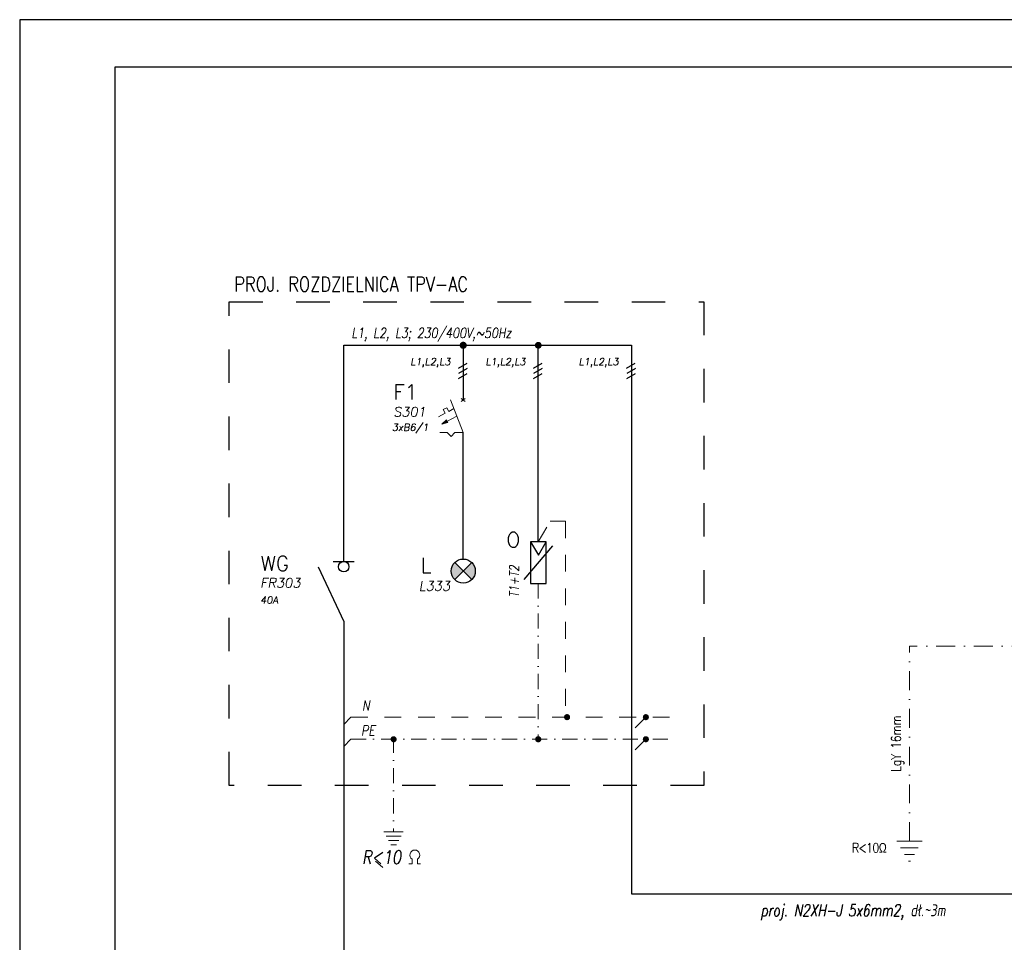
# Model space of a CAD drawing. Extents: x -635870 to -372006, y -44437 to 104716.
# Tile 147 of 221: x -584974 to -568408, y -25978 to -10455. Entities that reach past the tile are written whole.
import ezdxf
from ezdxf.enums import TextEntityAlignment as Align

# ---------------------------------------------------------------- set-up
doc = ezdxf.new("R2010")
doc.units = 0
doc.header["$MEASUREMENT"] = 0
doc.linetypes.add('DASHDOT', pattern=[25.4, 12.7, -6.35, 0, -6.35])
doc.linetypes.add('Dashed', pattern=[564.444447, 282.222223, -282.222223])
for name, color, linetype, lineweight in [('$ IE INSTALACJA ELEKTRYCZNA', 1, 'Continuous', 30), ('$ IE_APARATY ELEKTRYCZNE', 7, 'Continuous', 0), ('$ IE_OPISY', 7, 'Continuous', 25), ('$ IE_SCHEMAT', 7, 'Continuous', 0), ('2DE_PLS_PE', 7, 'Continuous', 25), ('E_SCHEMAT', 7, 'Continuous', 25)]:
    doc.layers.add(name, color=color, linetype=linetype, lineweight=lineweight)
doc.layers.add('$ IE Tabela', color=7, linetype='Continuous')
doc.styles.add('R', font='romans.shx', dxfattribs={"width": 0.85})
doc.styles.add('ROMANS', font='romans.shx', dxfattribs={"width": 0.85})
doc.styles.add('Solskiego 3 - PB po popr_CZYSTY$0$GENERATED_STYLE_1', font='txt')

# ---------------------------------------------------------------- blocks, each defined once
blk = doc.blocks.new('a3eee')
at = {"layer": '$ IE Tabela'}
for p, q in [((19730.8, 4176.8), (19730.8, 1206.8)), ((23930.8, 4176.8), (19730.8, 4176.8)), ((19890.8, 4096.8), (19890.8, 1286.8)), ((23840.8, 4096.8), (19890.8, 4096.8))]:
    blk.add_line(p, q, dxfattribs=at)
blk = doc.blocks.new('ochronnik przepięciowy')
at = {"layer": '$ IE_APARATY ELEKTRYCZNE', "color": 7, "linetype": 'Continuous', "lineweight": 25}
for p, q in [((5544215.2, 5925118.3), (5544166.9, 5925061.4)), ((5544178.1, 5925124.8), (5544191.2, 5925102.6)), ((5544191.2, 5925102.6), (5544204.1, 5925124.8))]:
    blk.add_line(p, q, dxfattribs=at)
blk.add_lwpolyline([(5544178.1, 5925054.9), (5544204.1, 5925054.9), (5544204.1, 5925124.8), (5544178.1, 5925124.8)], close=True, dxfattribs=at)
blk = doc.blocks.new('lampka sygnalizacyjna')
at = {"layer": '$ IE_APARATY ELEKTRYCZNE', "linetype": 'Continuous', "lineweight": 25}
for points in [[(5543993.8, 5925075.6), (5543979.5, 5925089.9, 0.198912), (5543973.5, 5925075.6, 0.198912), (5543979.5, 5925061.2)], [(5544008.2, 5925061.2, 0.198912), (5544014.1, 5925075.6, 0.198912), (5544008.2, 5925089.9), (5543993.8, 5925075.6)]]:
    blk.add_hatch(color=1, dxfattribs=at).paths.add_polyline_path(points)
at = {"layer": '$ IE_APARATY ELEKTRYCZNE', "color": 1, "linetype": 'Continuous', "lineweight": 25}
for p, q in [((5544008.2, 5925061.2), (5543979.5, 5925089.9)), ((5543979.5, 5925061.2), (5544008.2, 5925089.9))]:
    blk.add_line(p, q, dxfattribs=at)
blk.add_circle((5543993.8, 5925075.6), 20.3, dxfattribs=at)
blk = doc.blocks.new('rozłącznik izolacyjny')
at = {"layer": '$ IE_APARATY ELEKTRYCZNE', "color": 7, "linetype": 'Continuous', "lineweight": 25}
for p, q in [((5543820.7, 5925083), (5543863.7, 5924991)), ((5543845.9, 5925091.8), (5543881.5, 5925091.8))]:
    blk.add_line(p, q, dxfattribs=at)
blk.add_circle((5543863.7, 5925083), 8.84, dxfattribs=at)
blk = doc.blocks.new('wyłącznik nadprądowy')
at = {"layer": '$ IE_APARATY ELEKTRYCZNE'}
h = blk.add_hatch(color=256, dxfattribs=at)
h.paths.add_polyline_path([(5544320.5, 5925082.2), (5544319.3, 5925084.4), (5544311.5, 5925077.3)])
h.paths.add_polyline_path([(5544320.5, 5925082.2), (5544311.5, 5925077.3), (5544321.7, 5925079.9)])
for p, q in [((5544326.1, 5925118.2), (5544347.7, 5925063.6)), ((5544317, 5925095.7), (5544306.2, 5925089.9)), ((5544306.2, 5925089.9), (5544317, 5925095.7)), ((5544313.8, 5925101.8), (5544319.9, 5925105.1)), ((5544313.8, 5925101.8), (5544319.9, 5925105.1)), ((5544313.8, 5925101.8), (5544319.9, 5925105.1)), ((5544317, 5925095.7), (5544313.8, 5925101.8)), ((5544317, 5925095.7), (5544313.8, 5925101.8)), ((5544317, 5925095.7), (5544313.8, 5925101.8)), ((5544319.9, 5925105.1), (5544323.2, 5925098.9)), ((5544319.9, 5925105.1), (5544323.2, 5925098.9)), ((5544319.9, 5925105.1), (5544323.2, 5925098.9)), ((5544331.9, 5925103.6), (5544323.2, 5925098.9)), ((5544323.2, 5925098.9), (5544331.9, 5925103.6)), ((5544336.9, 5925090.9), (5544311.5, 5925077.3)), ((5544336.9, 5925090.9), (5544311.5, 5925077.3)), ((5544311.5, 5925077.3), (5544319.3, 5925084.4)), ((5544311.5, 5925077.3), (5544321.7, 5925079.9)), ((5544319.3, 5925084.4), (5544321.7, 5925079.9)), ((5544320.7, 5925063.6), (5544308.1, 5925063.6)), ((5544320.7, 5925063.6), (5544308.1, 5925063.6)), ((5544327.1, 5925056.9), (5544320.7, 5925063.6)), ((5544327.1, 5925056.9), (5544320.7, 5925063.6)), ((5544327.1, 5925056.9), (5544333.5, 5925063.6)), ((5544333.5, 5925063.6), (5544327.1, 5925056.9)), ((5544347.7, 5925063.6), (5544333.5, 5925063.6)), ((5544347.7, 5925063.6), (5544333.5, 5925063.6))]:
    blk.add_line(p, q, dxfattribs=at)
for points in [[(5544344.2, 5925115.7), (5544351, 5925120.7)], [(5544351.1, 5925115.7), (5544344.3, 5925120.7)]]:
    blk.add_lwpolyline(points, dxfattribs=at)

msp = doc.modelspace()

# ---------------------------------------------------------------- linework, layer by layer
at = {"layer": '$ IE INSTALACJA ELEKTRYCZNA', "linetype": 'Continuous', "lineweight": 30}
msp.add_line((-577511, -15933), (-577511, -16851), dxfattribs=at)
at = {"layer": '$ IE INSTALACJA ELEKTRYCZNA', "color": 7, "linetype": 'DASHDOT', "lineweight": 0, "ltscale": 20}
for p, q in [((-579401, -22190), (-579522, -22311)), ((-574439, -22188), (-574682, -22431)), ((-579401, -22562), (-579522, -22683)), ((-574439, -22560), (-574682, -22803))]:
    msp.add_line(p, q, dxfattribs=at)
at = {"layer": '$ IE INSTALACJA ELEKTRYCZNA', "color": 0, "linetype": 'Continuous', "ltscale": 50, "const_width": 59.9, "flags": 128}
msp.add_lwpolyline([(-577541, -15933, 1), (-577481, -15933, 1)], format="xyb", close=True, dxfattribs=at)
at = {"layer": '$ IE INSTALACJA ELEKTRYCZNA', "color": 7, "linetype": 'Dashed', "lineweight": 0}
for points in [[(-576248, -19240), (-576048, -18894)], [(-576048, -18894), (-575789, -18894), (-575789, -22225)], [(-579401, -22190), (-573966, -22190)]]:
    msp.add_lwpolyline(points, dxfattribs=at)
at = {"layer": '$ IE INSTALACJA ELEKTRYCZNA', "color": 7, "linetype": 'DASHDOT', "lineweight": 0, "ltscale": 20}
for points in [[(-576248, -19939), (-576248, -22604)], [(-579401, -22562), (-573966, -22562)], [(-578683, -22539), (-578683, -24122)]]:
    msp.add_lwpolyline(points, dxfattribs=at)
at = {"layer": '$ IE_OPISY', "lineweight": 0, "ltscale": 50}
msp.add_lwpolyline([(-578986, -24615), (-578866, -24719)], dxfattribs=at)
at = {"layer": '$ IE_SCHEMAT', "color": 7, "linetype": 'Continuous', "lineweight": 25}
for p, q in [((-577592, -16319), (-577446, -16235)), ((-576329, -16319), (-576184, -16235)), ((-574764, -16319), (-574618, -16235)), ((-577584, -16402), (-577438, -16318)), ((-576321, -16402), (-576175, -16318)), ((-574755, -16402), (-574609, -16318)), ((-577589, -16494), (-577444, -16409)), ((-576327, -16494), (-576181, -16409)), ((-574761, -16494), (-574615, -16409))]:
    msp.add_line(p, q, dxfattribs=at)
at = {"layer": '$ IE_SCHEMAT', "color": 1, "linetype": 'Continuous', "lineweight": 30}
msp.add_line((-570099, -25165), (-567787, -25165), dxfattribs=at)
at = {"layer": '$ IE_SCHEMAT', "color": 3, "linetype": 'Dashed', "lineweight": 30, "ltscale": 2}
msp.add_lwpolyline([(-581450, -15201), (-573461, -15201), (-573461, -23340), (-581450, -23340)], close=True, dxfattribs=at)
at = {"layer": '$ IE_SCHEMAT', "color": 7, "linetype": 'Continuous', "flags": 128}
for points, const_width in [([(-577539, -15933, 1), (-577483, -15933, 1)], 56.9), ([(-576277, -15933, 1), (-576220, -15933, 1)], 56.9), ([(-575790, -22190, 1), (-575739, -22190, 1)], 51.3), ([(-574464, -22190, 1), (-574413, -22190, 1)], 51.3), ([(-578708, -22562, 1), (-578657, -22562, 1)], 51.3), ([(-576274, -22562, 1), (-576223, -22562, 1)], 51.3), ([(-574464, -22562, 1), (-574413, -22562, 1)], 51.3)]:
    msp.add_lwpolyline(points, format="xyb", close=True, dxfattribs=dict(at, const_width=const_width))
at = {"layer": '$ IE_SCHEMAT', "color": 1, "linetype": 'Continuous', "lineweight": 30}
for points in [[(-579521, -15933), (-574683, -15933), (-574682, -15933), (-574682, -23746)], [(-579521, -19570), (-579521, -15933)], [(-576248, -19240), (-576248, -15933)], [(-577511, -19529), (-577511, -17398)], [(-579522, -20578), (-579522, -34358)], [(-574682, -23746), (-574682, -25165), (-570099, -25165)]]:
    msp.add_lwpolyline(points, dxfattribs=at)
at = {"layer": '$ IE_SCHEMAT', "color": 0, "linetype": 'DASHDOT', "lineweight": 0, "ltscale": 50}
for points in [[(-578846, -24122), (-578519, -24122)], [(-578808, -24194), (-578558, -24194)], [(-578769, -24266), (-578596, -24266)], [(-578730, -24339), (-578635, -24339)]]:
    msp.add_lwpolyline(points, dxfattribs=at)
at = {"layer": '$ IE_SCHEMAT', "color": 0, "lineweight": 0, "ltscale": 50}
for points in [[(-578370, -24659), (-578425, -24659)], [(-578370, -24581), (-578370, -24659)], [(-578282, -24581), (-578282, -24659)], [(-578282, -24659), (-578228, -24659)]]:
    msp.add_lwpolyline(points, dxfattribs=at)
at = {"layer": '$ IE_SCHEMAT', "color": 7, "linetype": 'Continuous'}
for centre in [(-577511, -15933), (-576248, -15933)]:
    msp.add_circle(centre, 42.5, dxfattribs=at)
at = {"layer": '$ IE_SCHEMAT', "color": 7}
for centre in [(-575764, -22190), (-574438, -22190), (-576248, -22562), (-574438, -22562)]:
    msp.add_circle(centre, 42.5, dxfattribs=at)
at = {"layer": '$ IE_SCHEMAT', "color": 0, "lineweight": 0, "ltscale": 50}
msp.add_arc((-578326, -24510), 83.9, 301.7522, 238.2478, dxfattribs=at)
at = {"layer": '2DE_PLS_PE', "linetype": 'DASHDOT', "lineweight": 0, "ltscale": 25}
msp.add_line((-570004, -24275), (-570004, -20997), dxfattribs=at)
msp.add_lwpolyline([(-567331, -20997), (-570004, -20997)], dxfattribs=at)
at = {"layer": 'E_SCHEMAT', "lineweight": 0, "ltscale": 3}
for p, q in [((-570217, -24275), (-569790, -24275)), ((-570152, -24389), (-569856, -24389)), ((-570086, -24502), (-569921, -24502)), ((-570021, -24615), (-569987, -24615))]:
    msp.add_line(p, q, dxfattribs=at)

# ---------------------------------------------------------------- block references
at = {"layer": '$ IE Tabela', "transparency": 33554687, "xscale": 10, "yscale": 10, "zscale": 10}
msp.add_blockref('a3eee', (-782281, -52223), dxfattribs=at)
at = {"layer": '$ IE_APARATY ELEKTRYCZNE', "linetype": 'Dashed', "lineweight": 30, "xscale": 10, "yscale": 10, "zscale": 10}
for name, p in [('wyłącznik nadprądowy', (-56020987, -59268034)), ('ochronnik przepięciowy', (-56018159, -59270488)), ('lampka sygnalizacyjna', (-56017449, -59270488)), ('rozłącznik izolacyjny', (-56018159, -59270488))]:
    msp.add_blockref(name, p, dxfattribs=at)

# ---------------------------------------------------------------- texts
at = {"layer": '$ IE_OPISY', "color": 7, "style": 'ROMANS', "oblique": 10, "width": 0.8}
for s, height, p in [('L1, L2, L3; 230/400V,~50Hz', 170.1, (-579394, -15810)), ('N', 170, (-579213, -22080)), ('PE', 170.1, (-579230, -22499))]:
    msp.add_text(s, height=height, dxfattribs=at).set_placement(p)
at = {"layer": '$ IE_OPISY', "color": 7, "linetype": 'Continuous', "lineweight": 25, "style": 'ROMANS', "oblique": 10}
for s, height, p in [('L1,L2,L3', 120, (-578400, -16267)), ('L1,L2,L3', 120, (-577137, -16267)), ('L1,L2,L3', 120, (-575571, -16267)), ('S301', 160, (-578688, -17133)), ('3xB6/1', 120, (-578712, -17374)), ('FR303', 160, (-580926, -20010)), ('L333', 160, (-578260, -20063)), ('40A', 120, (-580926, -20278))]:
    msp.add_text(s, height=height, dxfattribs=at).set_placement(p)
at = {"layer": '$ IE_OPISY', "color": 7, "linetype": 'Continuous', "lineweight": 25, "style": 'ROMANS'}
for s, p in [('F1', (-578688, -16843)), ('O', (-576785, -19330)), ('WG', (-580922, -19730)), ('L', (-578229, -19761))]:
    msp.add_text(s, height=250, dxfattribs=at).set_placement(p)
at = {"layer": '$ IE_OPISY', "color": 7, "linetype": 'Continuous', "lineweight": 25, "style": 'ROMANS', "oblique": 10, "width": 0.8}
msp.add_text('T1+T2', height=160, rotation=90, dxfattribs=at).set_placement((-576575, -20174))
at = {"layer": '$ IE_OPISY', "lineweight": 0, "ltscale": 50, "style": 'ROMANS', "oblique": 10, "width": 0.8}
msp.add_text('R<10', height=225.6, dxfattribs=at).set_placement((-579214, -24658))
at = {"layer": '$ IE_OPISY', "color": 7, "style": 'ROMANS', "oblique": 10, "width": 0.75}
msp.add_text('proj. N2XH-J 5x6mm2, dł.~3m', height=200, dxfattribs=at).set_placement((-569398, -25540), align=Align.RIGHT)
at = {"layer": '$ IE_OPISY', "insert": (-581364, -14780), "char_height": 250, "width": 19698.09, "attachment_point": 1, "style": 'R'}
msp.add_mtext('\\Fromans.shx;\\W0.8;PROJ. ROZDZIELNICA TPV-AC', dxfattribs=at)
at = {"layer": '$ IE_SCHEMAT', "color": 0, "linetype": 'Continuous', "lineweight": 0, "ltscale": 100, "insert": (-570094, -22636), "char_height": 162, "width": 4962.89, "attachment_point": 8, "rotation": 90, "style": 'Solskiego 3 - PB po popr_CZYSTY$0$GENERATED_STYLE_1'}
msp.add_mtext('\\Fromans.shx;\\W0.8;\\A1;LgY 16mm', dxfattribs=at)
at = {"layer": 'E_SCHEMAT', "linetype": 'Continuous', "lineweight": 0, "insert": (-570397, -24389), "char_height": 162, "width": 689.61, "attachment_point": 6, "style": 'ROMANS'}
msp.add_mtext('\\Fromans.shx;\\T0.9;R<10Ω', dxfattribs=at)

doc.saveas('drawing.dxf')
